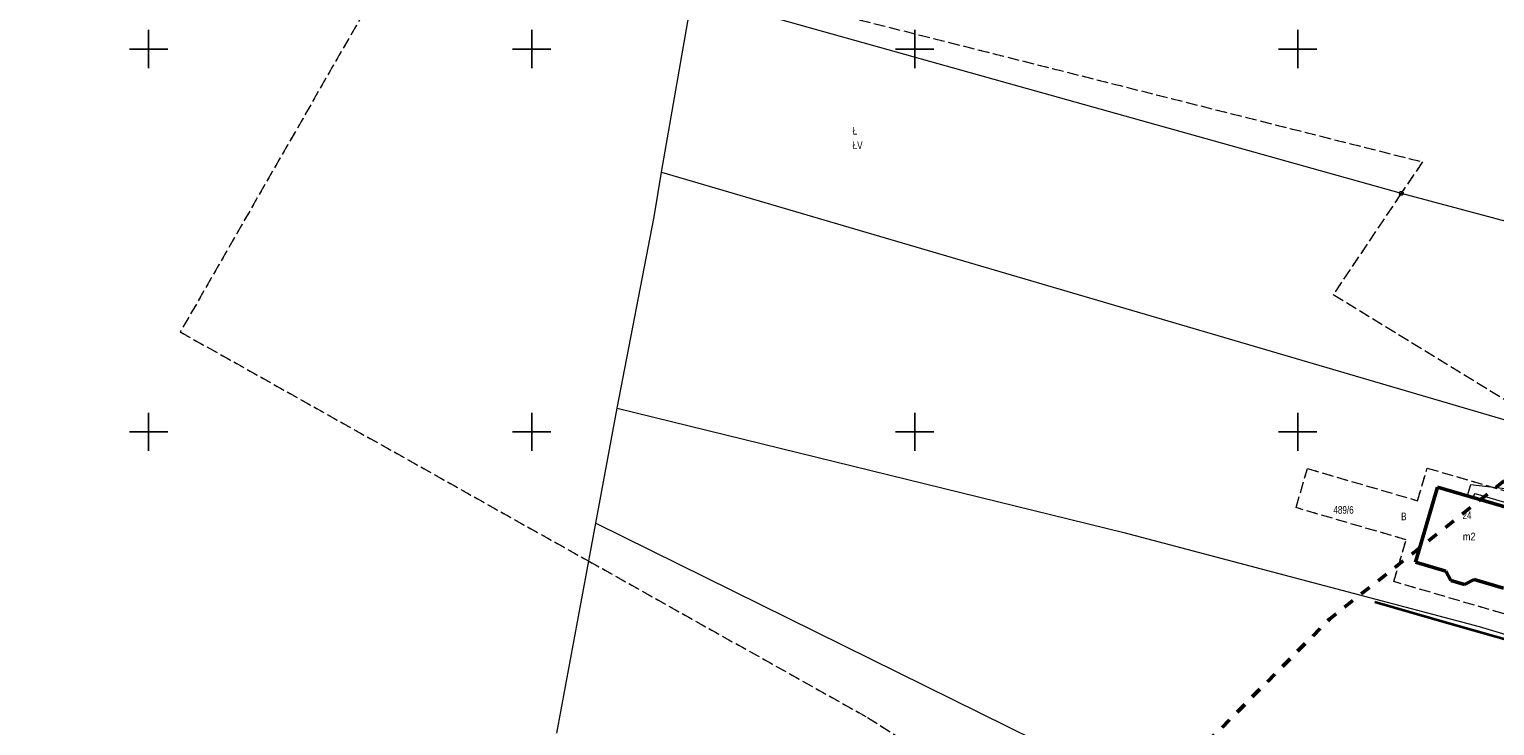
# Model space of a CAD drawing. Header units: metres. Extents: x 7523615 to 7533948, y 5492686 to 5502120.
# Tile 159 of 256: x 7530984 to 7531176, y 5497212 to 5497303. Entities that reach past the tile are written whole.
import ezdxf
from ezdxf.enums import TextEntityAlignment as Align

# ---------------------------------------------------------------- set-up
doc = ezdxf.new("R2010")
doc.units = ezdxf.units.M
for name, pattern in [('1.4_1.4', [2.8, 1.4, -1.4]), ('219-500', [0]), ('egkk-500', [2, 1.5, -0.5]), ('egug-500', [1, 0.5, -0.5])]:
    doc.linetypes.add(name, pattern=pattern)
doc.layers.get('0').update_dxf_attribs({"color": 2, "lineweight": 5})
doc.styles.get("Standard").update_dxf_attribs({"font": 'Working1250', "width": 0.75})
doc.linetypes.add('902-500', pattern='A,3.75,0,[1,ksztalty.shx,S=0.5,R=0,X=0,Y=0],3.75', length=7.5)

# ---------------------------------------------------------------- blocks, each defined once
blk = doc.blocks.new('203')
at = {"linetype": 'Continuous', "lineweight": 0}
h = blk.add_hatch(color=0, dxfattribs=at)
edge = h.paths.add_edge_path()
edge.add_arc((0, 0), 0.045, 0, 360)
blk = doc.blocks.new('202')
at = {"color": 0, "linetype": 'Continuous', "lineweight": 0}
blk.add_circle((0, 0), 0.25, dxfattribs=at)
blk = doc.blocks.new('RAMKA500K')
at = {"color": 0}
for p, q in [((197.5, 250), (202.5, 250)), ((200, 247.5), (200, 250)), ((247.5, 250), (252.5, 250)), ((250, 247.5), (250, 250)), ((297.5, 250), (302.5, 250)), ((300, 247.5), (300, 250)), ((347.5, 250), (352.5, 250)), ((350, 247.5), (350, 250)), ((200, 47.5), (200, 52.5)), ((250, 47.5), (250, 52.5)), ((300, 47.5), (300, 52.5)), ((350, 47.5), (350, 52.5)), ((197.5, 50), (202.5, 50)), ((247.5, 50), (252.5, 50)), ((297.5, 50), (302.5, 50)), ((347.5, 50), (352.5, 50)), ((200, 0), (200, 2.5)), ((250, 0), (250, 2.5)), ((300, 0), (300, 2.5)), ((350, 0), (350, 2.5)), ((197.5, 0), (202.5, 0)), ((247.5, 0), (252.5, 0)), ((297.5, 0), (302.5, 0)), ((347.5, 0), (352.5, 0))]:
    blk.add_line(p, q, dxfattribs=at)

msp = doc.modelspace()

# ---------------------------------------------------------------- linework, layer by layer
at = {"layer": '217-kontur klasyfikacyjny', "color": 7, "linetype": 'egkk-500', "lineweight": 18, "flags": 128}
for points in [[(7531071.41, 5497309.21), (7531166.27, 5497285.26)], [(7531028.12, 5497304.86), (7531004.13, 5497263.04)], [(7531166.27, 5497285.26), (7531163.51, 5497281.15)], [(7531163.51, 5497281.15), (7531154.64, 5497267.94)], [(7531154.64, 5497267.94), (7531185.22, 5497249.16)], [(7531004.13, 5497263.04), (7531057.44, 5497233.11)], [(7531149.78, 5497240.1), (7531151.27, 5497245.21)], [(7531151.27, 5497245.21), (7531165.63, 5497241)], [(7531165.63, 5497241), (7531166.88, 5497245.27)], [(7531166.88, 5497245.27), (7531183.18, 5497240.49)], [(7531164.14, 5497235.89), (7531149.78, 5497240.1)], [(7531162.54, 5497230.44), (7531164.14, 5497235.89)], [(7531057.44, 5497233.11), (7531093.82, 5497212.7)], [(7531178.84, 5497225.66), (7531162.54, 5497230.44)], [(7531093.82, 5497212.7), (7531157.18, 5497172.4)]]:
    msp.add_lwpolyline(points, dxfattribs=at)
at = {"layer": '218-kontur użytku gruntowego', "color": 7, "linetype": 'egug-500', "lineweight": 18, "flags": 128}
for points in [[(7531071.41, 5497309.21), (7531166.27, 5497285.26)], [(7531028.12, 5497304.86), (7531004.13, 5497263.04)], [(7531166.27, 5497285.26), (7531163.51, 5497281.15)], [(7531163.51, 5497281.15), (7531154.64, 5497267.94)], [(7531154.64, 5497267.94), (7531185.22, 5497249.16)], [(7531004.13, 5497263.04), (7531057.44, 5497233.11)], [(7531149.78, 5497240.1), (7531151.27, 5497245.21)], [(7531151.27, 5497245.21), (7531165.63, 5497241)], [(7531165.63, 5497241), (7531166.88, 5497245.27)], [(7531166.88, 5497245.27), (7531183.18, 5497240.49)], [(7531164.14, 5497235.89), (7531149.78, 5497240.1)], [(7531162.54, 5497230.44), (7531164.14, 5497235.89)], [(7531057.44, 5497233.11), (7531093.82, 5497212.7)], [(7531178.84, 5497225.66), (7531162.54, 5497230.44)], [(7531093.82, 5497212.7), (7531157.18, 5497172.4)]]:
    msp.add_lwpolyline(points, dxfattribs=at)
at = {"layer": '219-działka ewidencyjna', "color": 3, "linetype": '219-500', "lineweight": 18, "flags": 128}
for points in [[(7531066.96, 5497283.9), (7531070.99, 5497307.11)], [(7531070.99, 5497307.11), (7531163.51, 5497281.15)], [(7531065.97, 5497278.09), (7531066.96, 5497283.9)], [(7531066.96, 5497283.9), (7531185.22, 5497249.16)], [(7531163.51, 5497281.15), (7531195.41, 5497272.65)], [(7531061.15, 5497253.11), (7531065.97, 5497278.09)], [(7531058.37, 5497238.06), (7531061.15, 5497253.11)], [(7531061.15, 5497253.11), (7531127.29, 5497236.84)], [(7531053.3, 5497210.65), (7531058.37, 5497238.06)], [(7531058.37, 5497238.06), (7531169.35, 5497183.2)], [(7531127.29, 5497236.84), (7531173.69, 5497224.57)], [(7531173.69, 5497224.57), (7531205.24, 5497215.08)]]:
    msp.add_lwpolyline(points, dxfattribs=at)
at = {"layer": '312-budynek ewidencyjny', "color": 7, "linetype": 'CONTINUOUS', "lineweight": 50, "flags": 128}
for points in [[(7531165.37, 5497232.97), (7531168.24, 5497242.78)], [(7531168.24, 5497242.78), (7531179.74, 5497239.41)], [(7531169.34, 5497231.81), (7531165.37, 5497232.97)], [(7531169.98, 5497230.58), (7531169.34, 5497231.81)], [(7531171.75, 5497230.06), (7531169.98, 5497230.58)], [(7531173.03, 5497230.73), (7531171.75, 5497230.06)], [(7531176.87, 5497229.6), (7531173.03, 5497230.73)]]:
    msp.add_lwpolyline(points, dxfattribs=at)
at = {"layer": 'ogrodzenie trwałe', "color": 7, "linetype": '902-500', "lineweight": 35, "flags": 128}
msp.add_lwpolyline([(7531160.08, 5497227.8), (7531170.04, 5497224.94), (7531187.22, 5497220.04), (7531204.55, 5497215.16), (7531208.57, 5497218.95)], dxfattribs=at)
at = {"layer": 'przewód kanalizacyjny', "color": 7, "linetype": 'CONTINUOUS', "lineweight": 18, "flags": 128}
msp.add_lwpolyline([(7531172.86, 5497241.43), (7531173.15, 5497241.93), (7531184.66, 5497238.54), (7531212.37, 5497228.92), (7531212.82, 5497228.7), (7531213.65, 5497228.16), (7531214.51, 5497227.72)], dxfattribs=at)
at = {"layer": 'przewód wodociągowy', "color": 7, "linetype": 'CONTINUOUS', "lineweight": 18, "flags": 128}
msp.add_lwpolyline([(7531198.71, 5497237.06), (7531181.58, 5497242.05), (7531172.53, 5497243.09), (7531172.11, 5497241.65)], dxfattribs=at)
at = {"layer": 'Zakres', "color": 5, "linetype": '1.4_1.4', "lineweight": 50, "flags": 128}
msp.add_lwpolyline([(7531743.27, 5499246.67), (7531674.19, 5499075.04), (7531617.16, 5499130.01), (7531497.22, 5499019.6), (7531360.69, 5498909.88), (7531137.38, 5498723.26), (7530837.96, 5498471.05), (7530827.29, 5498468.56), (7530555.83, 5498209.93), (7530490.21, 5498246.48), (7530415.42, 5498175.93), (7530370.97, 5498140.65), (7530313.12, 5498105.37), (7530175.54, 5498113.13), (7530201.64, 5498273.29), (7530135.32, 5498299.4), (7530095.81, 5498250.01), (7529934.94, 5498278.94), (7529886.55, 5498254.6), (7529886.96, 5498227.43), (7529861.56, 5498166.05), (7529795.24, 5498157.58), (7529752.2, 5498064.45), (7529512.79, 5498134.24), (7529497.7, 5498245.62), (7529418.48, 5498260.59), (7529163.77, 5498290.23), (7529123.55, 5498137.12), (7529361.33, 5498088.44), (7529468.57, 5498017.18), (7529499.62, 5497998.73), (7529568.05, 5497998.13), (7529612.5, 5497967.79), (7529759.26, 5497962.85), (7529731.04, 5497742.01), (7529837.62, 5497773.43), (7529926.26, 5498000.98), (7530249.5, 5497965.97), (7530399.55, 5498036.46), (7530504.33, 5498041.17), (7530550.19, 5498000.25), (7530485.28, 5497939.57), (7530567.12, 5497896.53), (7530578.58, 5497865.95), (7530414.96, 5497723.67), (7530456.35, 5497670.63), (7530620.04, 5497828.68), (7530672.25, 5497834.44), (7530708.23, 5497874.66), (7530802.89, 5497949.74), (7531291.02, 5497844.85), (7531633.86, 5497783.35), (7531723.76, 5497752.95), (7531716.74, 5497689.82), (7531638.86, 5497701.8), (7531607.99, 5497651.88), (7531593.17, 5497646.23), (7531554.37, 5497551.69), (7531542.2, 5497533.11), (7531433.37, 5497444.09), (7531365.28, 5497382.71), (7531307.01, 5497340.61), (7531265.62, 5497313.74), (7531154.14, 5497225.54), (7531069.47, 5497140.17), (7531095.58, 5497066.79), (7531227.52, 5497061.86), (7531269.85, 5497013.88), (7531267.74, 5496900.28), (7531245.86, 5496824.79), (7531285.37, 5496797.98), (7531257.86, 5496726.01), (7531235.28, 5496726.72), (7531225.4, 5496699.91), (7531197.11, 5496699.88), (7531185.19, 5496624.41), (7531253.8, 5496571.67), (7531243.22, 5496477.48), (7531256.45, 5496456.49), (7531351.7, 5496436.03), (7531399.67, 5496549.62), (7531437.77, 5496640.64), (7531396.85, 5496663.92), (7531455.59, 5496799.21), (7531464.06, 5496818.26), (7531468.64, 5496848.96), (7531480.28, 5496877.18), (7531555.07, 5497002.95), (7531557.66, 5497022.17), (7531504.63, 5497031.87), (7531386.27, 5497072.44), (7531447.65, 5497179.68), (7531472.88, 5497186.56), (7531542.73, 5497165.75), (7531534.96, 5497117.77), (7531587.88, 5497105.78), (7531625.63, 5497206.32), (7531717.2, 5497165.38), (7531739.28, 5497219.08), (7531634.8, 5497264.88), (7531650.32, 5497306.51), (7531689.66, 5497342.67), (7531724.67, 5497377.51), (7531750.16, 5497383.41), (7531790.73, 5497415.16), (7531807.49, 5497435.8), (7531857.05, 5497525.94), (7531880.16, 5497531.76), (7531912.79, 5497579.21), (7531951.42, 5497582.56), (7531983.17, 5497634.77), (7532010.16, 5497686.45), (7532022.45, 5497715.67), (7532045.96, 5497826.68), (7532028.32, 5497890.18), (7532058.84, 5497978.73), (7532130.81, 5498096.73), (7532169.26, 5498228.67), (7532173.67, 5498272.59), (7532173.45, 5498329.02), (7532174.2, 5498362.37), (7532178.84, 5498457.8), (7532136.75, 5498585.56), (7532124.81, 5498799.34), (7532152.62, 5498813.57), (7532125.69, 5499032.47), (7532124.99, 5499095.27), (7532200.95, 5499066.75), (7532264.33, 5499123.02), (7532116.22, 5499183.81), (7531993.34, 5499227.79), (7531913.61, 5499254.72), (7531816.6, 5499290.94), (7531739.75, 5499297.76), (7531571.83, 5499328.1), (7531549.25, 5499297.76), (7531536.55, 5499281.53), (7531425.08, 5499226.5), (7531439.19, 5499201.8), (7531552.78, 5499254.72), (7531607.81, 5499273.77), (7531677.13, 5499271.21)], close=True, dxfattribs=at)

# ---------------------------------------------------------------- block references
at = {"layer": '202-punkt graniczny', "color": 7, "linetype": 'CONTINUOUS', "lineweight": 18}
msp.add_blockref('202', (7531163.51, 5497281.15), dxfattribs=at)
at = {"layer": '203-punkt graniczny', "color": 3, "linetype": 'CONTINUOUS', "lineweight": 18}
for p in [(7531066.96, 5497283.9), (7531065.97, 5497278.09), (7531061.15, 5497253.11), (7531058.37, 5497238.06), (7531127.29, 5497236.84), (7531173.69, 5497224.57)]:
    msp.add_blockref('203', p, dxfattribs=at)
at = {"layer": 'Wstawianie ramki sekcyjnej z opisem', "color": 7, "linetype": 'CONTINUOUS', "lineweight": 13}
for p in [(7530800, 5497250), (7530800, 5497000)]:
    msp.add_blockref('RAMKA500K', p, dxfattribs=at)

# ---------------------------------------------------------------- texts
at = {"layer": '209-oznaczenie konturu klasyfikacyjnego', "color": 7, "linetype": 'CONTINUOUS', "lineweight": 18, "width": 0.79}
msp.add_text('ŁV', height=1, dxfattribs=at).set_placement((7531091.9, 5497287.92), align=Align.TOP_LEFT)
at = {"layer": '210-oznaczenie konturu użytku gruntowego', "color": 7, "linetype": 'CONTINUOUS', "lineweight": 18, "width": 0.79}
for s, p in [('Ł', (7531091.9, 5497288.82)), ('B', (7531163.49, 5497238.45))]:
    msp.add_text(s, height=1, dxfattribs=at).set_placement(p)
at = {"layer": '211-numer działki ewidencyjnej', "color": 3, "linetype": 'CONTINUOUS', "lineweight": 18, "width": 0.79}
msp.add_text('489/6', height=1, dxfattribs=at).set_placement((7531154.65, 5497240.3), align=Align.TOP_LEFT)
at = {"layer": '312-oznaczenie budynku ewidencyjnego', "color": 7, "linetype": 'CONTINUOUS', "lineweight": 18, "width": 0.79}
msp.add_text('24', height=1, dxfattribs=at).set_placement((7531171.5, 5497238.61))
at = {"layer": '312-oznaczenie budynku ewidencyjnego-Atr117', "color": 7, "width": 0.9}
msp.add_text('m2', height=1, dxfattribs=at).set_placement((7531172.38, 5497235.82), align=Align.CENTER)

doc.saveas('drawing.dxf')
